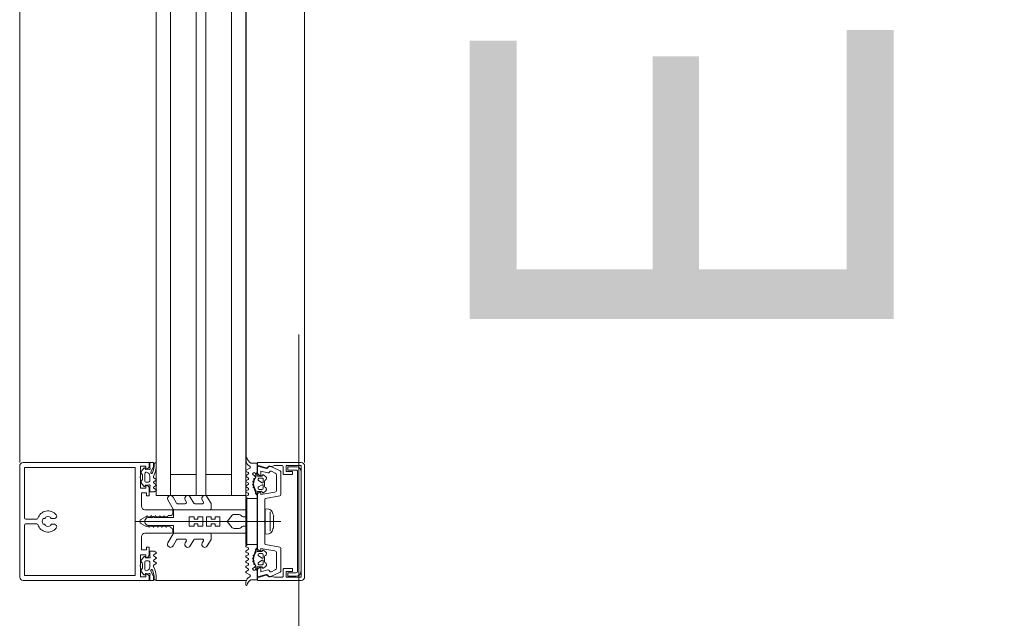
# Model space of a CAD drawing. Header units: centimetres. Extents: x -1631 to 1829, y -257 to 3158.
# Tile 15 of 129: x -567 to -526, y 1385 to 1410. Entities that reach past the tile are written whole.
import ezdxf

# ---------------------------------------------------------------- set-up
doc = ezdxf.new("R2010")
doc.units = ezdxf.units.CM
doc.linetypes.add('Dash', pattern=[60, 30, -30])
doc.linetypes.add('Ponad', pattern=[39.688, 23.813, -15.875])
for name, color, linetype, lineweight in [('A-DETL', 90, 'Continuous', 9), ('A-DETL-GENF', 92, 'Continuous', 9), ('A-FLOR-OVHD', 1, 'Ponad', 9), ('A-GLAZ-CURT', 52, 'Continuous', 9), ('A-GLAZ-CWMG', 51, 'Continuous', 9), ('G-ANNO-TEXT', 231, 'Continuous', 13)]:
    doc.layers.add(name, color=color, linetype=linetype, lineweight=lineweight)
doc.styles.add('Arial', font='arial.ttf', dxfattribs={"width": 0.9, "height": 18})

# ---------------------------------------------------------------- blocks, each defined once
blk = doc.blocks.new('Rectangular Mullion - SI_CovCap-20mm_Tran-55mm-2281819-6_piętro IV __13_80 m_ - stan projektowany')
at = {"layer": 'A-DETL-GENF'}
for p, q in [((-2.5, 9.45), (-2.5, 7.8)), ((-2.5, 9.39), (-2.5, 4.79)), ((2.366, 9.6), (-2.35, 9.6)), ((-2.29, 9.39), (-2.29, 4.79)), ((-0.1, 8.877), (-0.1, 9.34)), ((0.1, 9.34), (0.1, 8.877)), ((2.29, 9.39), (2.29, 4.79)), ((2.5, 7.8), (2.5, 9.451)), ((2.5, 9.39), (2.5, 4.79)), ((-0.12, 8.608), (-0.12, 8.547)), ((0.12, 8.547), (0.12, 8.608)), ((-0.12, 8.253), (-0.12, 8.128)), ((0.12, 8.128), (0.12, 8.253)), ((0, -1.485), (0, 4.678)), ((-2.26, 4.327), (-2.136, 4.43)), ((-2.221, 4.258), (-2.256, 4.278)), ((-2.043, 4.28), (-1.716, 4.28)), ((-2.022, 4.419), (-2.014, 4.409)), ((-1.975, 4.39), (-1.783, 4.39)), ((-1.745, 4.409), (-1.737, 4.419)), ((-1.669, 4.238), (-1.669, 4.13)), ((-1.623, 4.43), (-1.499, 4.327)), ((-1.503, 4.278), (-1.538, 4.258)), ((-0.501, 4.28), (-0.501, 3.15)), ((-0.076, 4.269), (-0.051, 4.283)), ((0.074, 4.269), (0.049, 4.283)), ((0.499, 3.15), (0.499, 4.28)), ((1.623, 4.43), (1.499, 4.327)), ((1.503, 4.278), (1.538, 4.258)), ((1.669, 4.238), (1.669, 4.13)), ((2.043, 4.28), (1.716, 4.28)), ((1.745, 4.409), (1.737, 4.419)), ((1.975, 4.39), (1.783, 4.39)), ((2.022, 4.419), (2.014, 4.409)), ((2.26, 4.327), (2.136, 4.43)), ((2.221, 4.258), (2.256, 4.278)), ((-2.35, 3.918), (-2.479, 3.918)), ((-2.372, 3.801), (-2.471, 3.801)), ((-2.088, 4.025), (-2.309, 3.927)), ((-1.904, 3.918), (-2.045, 3.865)), ((-1.717, 4.08), (-1.939, 4.08)), ((-1.795, 3.813), (-1.843, 3.896)), ((-1.695, 3.897), (-1.743, 3.813)), ((-1.575, 3.813), (-1.624, 3.897)), ((-1.475, 3.897), (-1.522, 3.816)), ((-1.354, 3.813), (-1.402, 3.897)), ((-0.211, 3.925), (-0.186, 3.94)), ((-0.186, 3.894), (-0.211, 3.908)), ((-0.176, 3.957), (-0.176, 4.096)), ((0.174, 3.957), (0.174, 4.096)), ((0.209, 3.925), (0.184, 3.94)), ((0.184, 3.894), (0.209, 3.908)), ((1.354, 3.813), (1.402, 3.897)), ((1.475, 3.897), (1.522, 3.816)), ((1.575, 3.813), (1.624, 3.897)), ((1.695, 3.897), (1.743, 3.813)), ((1.717, 4.08), (1.939, 4.08)), ((1.795, 3.813), (1.843, 3.896)), ((1.904, 3.918), (2.045, 3.865)), ((2.088, 4.025), (2.309, 3.927)), ((2.35, 3.918), (2.479, 3.918)), ((2.372, 3.801), (2.471, 3.801)), ((-0.776, 2.937), (-1.038, 3.088)), ((-0.913, 3.305), (-0.526, 3.081)), ((-0.501, 3.038), (-0.501, 1.517)), ((-0.451, 3.1), (-0.351, 3.1)), ((0.365, 3.1), (0.45, 3.1)), ((0.499, 3.038), (0.499, 1.517)), ((0.912, 3.305), (0.524, 3.081)), ((0.774, 2.937), (1.037, 3.088)), ((-0.913, 2.575), (-0.826, 2.524)), ((-0.751, 2.568), (-0.751, 2.894)), ((0.749, 2.568), (0.749, 2.894)), ((0.912, 2.575), (0.824, 2.524)), ((-0.776, 2.207), (-1.038, 2.358)), ((-0.751, 1.842), (-0.751, 2.164)), ((0.749, 1.842), (0.749, 2.164)), ((0.774, 2.207), (1.037, 2.358)), ((-0.913, 1.849), (-0.826, 1.799)), ((0.912, 1.849), (0.824, 1.799)), ((-0.762, 1.474), (-1.038, 1.633)), ((-0.551, 1.467), (-0.737, 1.467)), ((0.549, 1.467), (0.736, 1.467)), ((0.761, 1.474), (1.037, 1.633)), ((-0.301, 0.498), (-0.301, 0.283)), ((0.299, 0.498), (0.299, 0.283)), ((-2.599, -0.001), (-2.687, -0.001)), ((-2.175, -0.018), (-2.263, -0.17)), ((-2.073, -0.102), (-2.124, -0.017)), ((-1.955, -0.017), (-2.005, -0.102)), ((-1.975, -0.31), (-1.947, -0.359)), ((-1.853, -0.102), (-1.903, -0.017)), ((-1.828, -0.377), (-1.827, -0.362)), ((-1.786, -0.34), (-1.768, -0.351)), ((-1.736, -0.017), (-1.785, -0.102)), ((-1.722, -0.333), (-1.717, -0.32)), ((-1.634, -0.103), (-1.684, -0.017)), ((-1.668, -0.308), (-1.653, -0.322)), ((-1.605, -0.317), (-1.597, -0.304)), ((-1.516, -0.017), (-1.565, -0.102)), ((-1.546, -0.306), (-1.536, -0.323)), ((-1.487, -0.331), (-1.476, -0.321)), ((-1.414, -0.103), (-1.464, -0.017)), ((-1.427, -0.336), (-1.422, -0.356)), ((-1.379, -0.375), (-1.366, -0.368)), ((-1.296, -0.017), (-1.345, -0.103)), ((-1.196, -0.098), (-1.244, -0.017)), ((-1.075, -0.016), (-1.123, -0.099)), ((1.075, -0.016), (1.123, -0.099)), ((1.196, -0.098), (1.244, -0.017)), ((1.296, -0.017), (1.345, -0.103)), ((1.379, -0.375), (1.366, -0.368)), ((1.414, -0.103), (1.464, -0.017)), ((1.427, -0.336), (1.422, -0.356)), ((1.487, -0.331), (1.476, -0.321)), ((1.516, -0.017), (1.565, -0.102)), ((1.546, -0.306), (1.536, -0.323)), ((1.605, -0.317), (1.597, -0.304)), ((1.634, -0.103), (1.684, -0.017)), ((1.668, -0.308), (1.653, -0.322)), ((1.722, -0.333), (1.717, -0.32)), ((1.736, -0.017), (1.785, -0.102)), ((1.786, -0.34), (1.768, -0.351)), ((1.828, -0.377), (1.827, -0.362)), ((1.853, -0.102), (1.903, -0.017)), ((1.975, -0.31), (1.947, -0.359)), ((1.955, -0.017), (2.005, -0.102)), ((2.073, -0.102), (2.124, -0.017)), ((2.175, -0.018), (2.263, -0.17)), ((2.599, -0.001), (2.687, -0.001)), ((-1.882, -0.42), (-2.01, -0.42)), ((-2.01, -0.48), (-1.95, -0.48)), ((-1.978, -0.754), (-1.896, -0.851)), ((-1.84, -0.69), (-1.84, -0.57)), ((-1.79, -0.52), (-1.762, -0.52)), ((-1.67, -0.74), (-1.79, -0.74)), ((-1.736, -0.535), (-1.644, -0.695)), ((-1.715, -0.8), (-1.485, -0.8)), ((-1.556, -0.695), (-1.464, -0.535)), ((-1.41, -0.74), (-1.53, -0.74)), ((-1.438, -0.52), (-1.41, -0.52)), ((-1.36, -0.57), (-1.36, -0.69)), ((-1.304, -0.851), (-1.222, -0.754)), ((-1.249, -0.48), (-1.184, -0.48)), ((-0.953, -0.815), (-0.025, -0.815)), ((0.025, -0.815), (0.953, -0.815)), ((1.249, -0.48), (1.184, -0.48)), ((1.304, -0.851), (1.222, -0.754)), ((1.36, -0.57), (1.36, -0.69)), ((1.438, -0.52), (1.41, -0.52)), ((1.41, -0.74), (1.53, -0.74)), ((1.556, -0.695), (1.464, -0.535)), ((1.715, -0.8), (1.485, -0.8)), ((1.736, -0.535), (1.644, -0.695)), ((1.67, -0.74), (1.79, -0.74)), ((1.79, -0.52), (1.762, -0.52)), ((1.84, -0.69), (1.84, -0.57)), ((1.882, -0.42), (2.01, -0.42)), ((1.978, -0.754), (1.896, -0.851)), ((2.01, -0.48), (1.95, -0.48)), ((-2.344, -1.034), (-2.145, -1.461)), ((-2.055, -1.252), (-2.131, -1.089)), ((-1.09, -1.449), (-0.982, -0.84)), ((0.408, -1.036), (-0.408, -1.036)), ((-0.225, -1.183), (0.225, -1.183)), ((0.982, -0.84), (1.09, -1.449)), ((2.131, -1.089), (2.055, -1.252)), ((2.145, -1.461), (2.344, -1.034)), ((-2.32, -1.59), (-2.04, -1.59)), ((-2.1, -1.49), (-1.139, -1.49)), ((-1.342, -1.31), (-1.964, -1.31)), ((1.139, -1.49), (2.1, -1.49)), ((1.964, -1.31), (1.342, -1.31)), ((2.04, -1.59), (2.32, -1.59)), ((2.35, -2.5), (-2.35, -2.5)), ((2.135, -2.195), (-2.135, -2.195)), ((-2.125, -2.345), (2.125, -2.345))]:
    blk.add_line(p, q, dxfattribs=at)
at = {"layer": 'A-DETL-GENF', "flags": 128}
for points in [[(-0.15, 9.39), (-2.29, 9.39), (-2.29, 7.8)], [(2.29, 7.8), (2.29, 9.39), (0.15, 9.39)], [(-2.501, 4.9), (-2.501, 4.1), (-2.311, 4.1), (-2.231, 4.18), (-2.231, 4.24), (-2.351, 4.24), (-2.351, 4.47), (-1.906, 4.47)], [(-2.291, 4.9), (-2.291, 4.7), (2.289, 4.7), (2.289, 4.9)], [(1.904, 4.47), (2.349, 4.47), (2.349, 4.24), (2.23, 4.24), (2.23, 4.18), (2.31, 4.1), (2.499, 4.1), (2.499, 4.9)], [(-1.856, 4.47), (-1.411, 4.47), (-1.411, 4.24), (-1.53, 4.24), (-1.53, 4.18), (-1.45, 4.1), (-1.091, 4.1), (-1.091, 4.22), (-1.211, 4.22), (-1.211, 4.43), (-0.651, 4.43)], [(-0.265, 0.575), (-0.001, 0.797), (-0.001, 1.097), (-0.201, 1.097), (-0.201, 1.297), (-0.101, 1.297), (-0.101, 1.463), (-0.201, 1.463), (-0.201, 1.663), (-0.001, 1.663), (-0.001, 1.83), (-0.201, 1.83), (-0.201, 2.03), (-0.101, 2.03), (-0.101, 2.197), (-0.201, 2.197), (-0.201, 2.397), (-0.001, 2.397), (-0.001, 4.297), (-0.001, 2.397), (0.199, 2.397), (0.199, 2.197), (0.099, 2.197), (0.099, 2.03), (0.199, 2.03), (0.199, 1.83), (-0.001, 1.83), (-0.001, 1.663), (0.199, 1.663), (0.199, 1.463), (0.099, 1.463), (0.099, 1.297), (0.199, 1.297), (0.199, 1.097), (-0.001, 1.097), (-0.001, 0.797), (0.264, 0.575)], [(-0.251, 3.2), (-0.251, 3.29), (-0.201, 3.32), (-0.201, 3.441), (-0.251, 3.47), (-0.201, 3.499), (-0.201, 3.621), (-0.251, 3.65), (-0.201, 3.679), (-0.201, 3.801), (-0.251, 3.83), (-0.201, 3.859), (-0.201, 3.981), (-0.251, 4.01), (-0.201, 4.039), (-0.201, 4.161), (-0.251, 4.19), (-0.2, 4.219), (-0.2, 4.255), (-0.088, 4.45)], [(0.087, 4.45), (0.199, 4.255), (0.199, 4.129), (0.249, 4.1), (0.199, 4.071), (0.199, 3.949), (0.249, 3.92), (0.199, 3.891), (0.199, 3.769), (0.249, 3.74), (0.199, 3.711), (0.199, 3.589), (0.249, 3.56), (0.199, 3.531), (0.199, 3.409), (0.249, 3.38), (0.199, 3.351), (0.199, 3.23), (0.252, 3.2)], [(0.649, 4.43), (1.209, 4.43), (1.209, 4.22), (1.089, 4.22), (1.089, 4.1), (1.449, 4.1), (1.529, 4.18), (1.529, 4.24), (1.409, 4.24), (1.409, 4.47), (1.855, 4.47)], [(-2.499, 3.938), (-2.499, 4.08), (-2.298, 4.08), (-2.247, 4.067)], [(-1.512, 4.067), (-1.461, 4.08), (-1.259, 4.08), (-1.259, 3.888), (-1.302, 3.813)], [(-0.201, 0.11), (-0.201, -0.003), (-0.501, -0.003), (-0.501, 3.067), (-0.176, 3.067), (-0.176, 3.876)], [(0.199, 0.11), (0.199, -0.003), (0.499, -0.003), (0.499, 3.067), (0.174, 3.067), (0.174, 3.876)], [(1.512, 4.067), (1.461, 4.08), (1.259, 4.08), (1.259, 3.888), (1.302, 3.813)], [(2.499, 3.938), (2.499, 4.08), (2.298, 4.08), (2.247, 4.067)], [(-2.48, -0.211), (-2.48, -0.48), (-2.07, -0.48)], [(-1.203, -0.42), (-1.325, -0.42), (-1.322, -0.394), (-1.195, -0.41)], [(-1.115, -0.48), (-0.98, -0.48), (-0.98, -0.09), (-1.023, -0.016)], [(1.115, -0.48), (0.98, -0.48), (0.98, -0.09), (1.023, -0.016)], [(1.203, -0.42), (1.325, -0.42), (1.322, -0.394), (1.195, -0.41)], [(2.48, -0.211), (2.48, -0.48), (2.07, -0.48)], [(-2.5, -2.35), (-2.5, -0.5), (-2.39, -0.5), (-2.273, -0.858)], [(-2.058, -0.934), (-2.136, -0.64), (-1.95, -0.64), (-1.95, -0.58), (-2.03, -0.5), (-2.35, -0.5), (-2.25, -0.874)], [(-1.92, -0.667), (-1.92, -0.68), (-1.97, -0.709)], [(-1.23, -0.709), (-1.28, -0.68), (-1.28, -0.667)], [(1.244, -1.227), (1.14, -0.64), (1.25, -0.64), (1.25, -0.58), (1.17, -0.5), (-1.17, -0.5), (-1.25, -0.58), (-1.25, -0.64), (-1.14, -0.64), (-1.244, -1.227)], [(0.52, -0.974), (0.54, -0.821), (-0.54, -0.821), (-0.52, -0.974)], [(1.23, -0.709), (1.28, -0.68), (1.28, -0.667)], [(1.92, -0.667), (1.92, -0.68), (1.97, -0.709)], [(2.25, -0.874), (2.35, -0.5), (2.03, -0.5), (1.95, -0.58), (1.95, -0.64), (2.136, -0.64), (2.058, -0.934)], [(2.273, -0.858), (2.39, -0.5), (2.5, -0.5), (2.5, -2.35)], [(-2.34, -1.001), (-2.34, -1.106), (-2.37, -1.224), (-2.37, -1.539)], [(2.37, -1.54), (2.37, -1.224), (2.34, -1.106), (2.34, -1.001)], [(-1.99, -1.64), (-1.99, -1.99), (-2.12, -1.99), (-2.12, -1.72), (-2.37, -1.72), (-2.37, -2.35), (2.37, -2.35), (2.37, -1.72), (2.12, -1.72), (2.12, -1.99), (1.99, -1.99), (1.99, -1.64)], [(-2.185, -2.145), (-2.185, -1.785), (-2.325, -1.785), (-2.325, -2.145)], [(2.325, -2.145), (2.325, -1.785), (2.185, -1.785), (2.185, -2.145)]]:
    blk.add_lwpolyline(points, dxfattribs=at)
for points in [[(0.97, 0), (-0.97, 0), (-0.97, -0.04), (0.97, -0.04)], [(0.97, -0.04), (-0.97, -0.04), (-0.97, -0.49), (0.97, -0.49)]]:
    blk.add_lwpolyline(points, close=True, dxfattribs=at)
at = {"layer": 'A-DETL-GENF'}
for centre, radius, start, end in [((-2.35, 9.45), 0.15, 90.0003, 179.9997), ((-0.15, 9.34), 0.05, 0.0077, 89.9923), ((0.15, 9.34), 0.05, 89.9791, 180.0209), ((2.35, 9.451), 0.15, 0.1055, 83.878), ((0, 8.4), 0.45, 107.4982, 231.0552), ((-0.15, 8.877), 0.05, 287.4982, 0), ((0.15, 8.877), 0.05, 180, 252.583), ((0, 8.4), 0.45, 308.9448, 72.583), ((0, 8.4), 0.21, 143.7768, 216.2232), ((-0.15, 8.547), 0.03, 229.6807, 0), ((0, 8.4), 0.24, 60, 120), ((0.15, 8.547), 0.03, 180, 310.3193), ((0, 8.4), 0.21, 323.7768, 36.2232), ((-0.22, 8.128), 0.1, 231.0552, 0), ((-0.15, 8.253), 0.03, 0, 130.3193), ((0.15, 8.253), 0.03, 49.6807, 180), ((0.22, 8.128), 0.1, 180, 308.9448), ((-2.241, 4.304), 0.03, 128.5798, 239.9915), ((-2.231, 4.24), 0.02, 346.6587, 60.0171), ((-1.942, 4.172), 0.277, 166.6587, 194.3746), ((-2.085, 4.368), 0.08, 38.8475, 129.685), ((-1.94, 4.228), 0.148, 172.4164, 270.2404), ((-2.04, 4.23), 0.0496, 92.7559, 159.6878), ((-1.975, 4.44), 0.05, 218.8475, 270), ((-1.881, 4.465), 0.0255, 12.35, 167.65), ((-1.783, 4.44), 0.05, 270, 321.1528), ((-1.674, 4.368), 0.08, 50.315, 141.1528), ((-1.719, 4.23), 0.0499, 9.2263, 86.9893), ((-1.817, 4.172), 0.277, 345.6254, 13.341), ((-1.528, 4.24), 0.02, 119.9847, 193.341), ((-1.518, 4.304), 0.03, 300.0085, 51.4202), ((-0.65, 4.28), 0.15, 359.9706, 90.0294), ((0.024, 4.096), 0.2, 120, 180), ((0, 4.401), 0.1, 28.7984, 151.2016), ((-0.001, 4.197), 0.1, 90, 120), ((-0.001, 4.197), 0.1, 60, 90), ((-0.026, 4.096), 0.2, 360, 60), ((0.649, 4.28), 0.15, 89.9706, 180.0294), ((1.518, 4.304), 0.03, 128.5798, 239.9915), ((1.528, 4.24), 0.02, 346.659, 60.0153), ((1.817, 4.172), 0.277, 166.659, 194.3746), ((1.674, 4.368), 0.08, 38.8472, 129.685), ((1.719, 4.23), 0.0499, 93.0107, 170.7737), ((1.783, 4.44), 0.05, 218.8472, 270), ((1.88, 4.465), 0.0255, 12.35, 167.65), ((1.94, 4.228), 0.148, 269.7596, 7.5836), ((1.975, 4.44), 0.05, 270, 321.1525), ((2.085, 4.368), 0.08, 50.315, 141.1525), ((2.04, 4.23), 0.0496, 20.3122, 87.2441), ((1.942, 4.172), 0.277, 345.6254, 13.3413), ((2.231, 4.24), 0.02, 119.9829, 193.3413), ((2.241, 4.304), 0.03, 300.0085, 51.4202), ((-2.479, 3.938), 0.02, 180.0007, 269.9993), ((-2.434, 3.831), 0.059, 88.5974, 194.6036), ((-2.471, 3.821), 0.02, 194.6036, 270), ((-2.426, 4.822), 0.933, 269.587, 293.0035), ((-2.398, 4.798), 0.997, 271.4989, 290.69), ((-2.35, 4.018), 0.1, 270.0001, 294), ((-2.239, 4.096), 0.03, 255.4027, 14.3746), ((-2.074, 3.995), 0.0337, 293.0035, 114), ((-1.887, 3.871), 0.05, 30.069, 110.536), ((-1.769, 3.828), 0.03, 210.0871, 329.9129), ((-1.72, 4.13), 0.0502, 273.3323, 359.7322), ((-1.66, 3.878), 0.0402, 27.7922, 152.3701), ((-1.549, 3.828), 0.0299, 210.122, 335.064), ((-1.52, 4.096), 0.03, 165.6254, 284.5942), ((-1.439, 3.877), 0.0414, 28.176, 151.824), ((-1.328, 3.828), 0.0301, 210.1258, 329.8742), ((-0.206, 3.917), 0.01, 120.0303, 239.9802), ((-0.196, 3.957), 0.02, 300.0303, 360), ((-0.196, 3.876), 0.02, 360, 59.9802), ((0.194, 3.957), 0.02, 180, 239.9697), ((0.194, 3.876), 0.02, 120.0198, 180), ((0.204, 3.917), 0.01, 300.0198, 59.9697), ((1.328, 3.828), 0.0301, 210.1258, 329.8742), ((1.439, 3.877), 0.0414, 28.176, 151.824), ((1.52, 4.096), 0.03, 255.4058, 14.3746), ((1.549, 3.828), 0.0299, 204.936, 329.878), ((1.66, 3.878), 0.0402, 27.6299, 152.2078), ((1.72, 4.13), 0.0502, 180.2678, 266.6677), ((1.769, 3.828), 0.03, 210.0871, 329.9129), ((1.887, 3.871), 0.05, 69.464, 149.931), ((2.074, 3.995), 0.0337, 66, 246.9965), ((2.398, 4.798), 0.997, 249.31, 268.5011), ((2.426, 4.822), 0.933, 246.9965, 270.413), ((2.239, 4.096), 0.03, 165.6254, 284.5973), ((2.35, 4.018), 0.1, 246, 269.9999), ((2.434, 3.831), 0.059, 345.3964, 91.4026), ((2.471, 3.821), 0.02, 270, 345.3964), ((2.479, 3.938), 0.02, 270.0007, 359.9993), ((-0.976, 3.197), 0.125, 60, 240), ((-0.801, 2.894), 0.05, 360, 60), ((-0.551, 3.038), 0.05, 360, 60), ((-0.451, 3.15), 0.05, 179.9899, 270.0101), ((-0.351, 3.2), 0.0999, 269.9704, 0.0296), ((0.375, 3.225), 0.126, 191.5693, 265.5931), ((0.449, 3.15), 0.05, 270.9313, 359.9852), ((0.549, 3.038), 0.05, 120, 180), ((0.799, 2.894), 0.05, 120, 180), ((0.974, 3.197), 0.125, 300, 120), ((-0.976, 2.467), 0.125, 60, 240), ((-0.801, 2.568), 0.05, 240, 360), ((0.799, 2.568), 0.05, 180, 300), ((0.974, 2.467), 0.125, 300, 120), ((-0.801, 2.164), 0.05, 360, 60), ((0.799, 2.164), 0.05, 120, 180), ((-0.976, 1.741), 0.125, 60, 240), ((-0.801, 1.842), 0.05, 240, 360), ((0.799, 1.842), 0.05, 180, 300), ((0.974, 1.741), 0.125, 300, 120), ((-0.737, 1.517), 0.05, 240, 270), ((-0.551, 1.517), 0.05, 270, 360), ((0.549, 1.517), 0.05, 180, 270), ((0.736, 1.517), 0.05, 270, 300), ((-0.201, 0.498), 0.1, 130, 180), ((0.199, 0.498), 0.1, 0, 50), ((-0.201, 0.283), 0.1, 180, 240), ((-0.301, 0.11), 0.1, 360, 60), ((0.299, 0.11), 0.1, 120, 180), ((0.199, 0.283), 0.1, 300, 360), ((-2.687, -0.031), 0.03, 89.9022, 261.6433), ((-2.733, -0.343), 0.286, 27.5921, 81.6433), ((-2.599, -0.201), 0.2, 80.4545, 89.9022), ((-2.614, -0.291), 0.291, 25.3637, 80.4545), ((-2.306, -0.145), 0.05, 205.3637, 330.1649), ((-2.149, -0.033), 0.03, 30.7154, 150.1649), ((-2.01, -0.355), 0.065, 90, 270), ((-2.039, -0.078), 0.0417, 215.132, 324.868), ((-2.01, -0.33), 0.04, 29.9937, 90), ((-1.929, -0.032), 0.03, 30.5887, 149.5346), ((-1.861, -0.309), 0.1, 210.0023, 269.1728), ((-1.882, -0.37), 0.05, 270, 305.0779), ((-1.862, -0.375), 0.0339, 269.1783, 356.9975), ((-1.819, -0.078), 0.0415, 215.012, 324.988), ((-1.6, -0.771), 0.44, 54.1588, 125.0779), ((-1.8, -0.364), 0.0272, 60.011, 176.9853), ((-1.752, -0.323), 0.0316, 240.007, 341.9967), ((-1.71, -0.032), 0.03, 30.1448, 149.5346), ((-1.689, -0.329), 0.03, 45.0005, 162.0009), ((-1.631, -0.299), 0.0316, 224.991, 327.0104), ((-1.6, -0.077), 0.043, 217.8436, 323.8234), ((-1.572, -0.321), 0.03, 30.0003, 146.9985), ((-1.508, -0.307), 0.0316, 210.0026, 311.9974), ((-1.49, -0.032), 0.03, 30.3449, 149.5346), ((-1.456, -0.343), 0.03, 14.9955, 132.0028), ((-1.393, -0.348), 0.03, 195.0015, 296.9968), ((-1.38, -0.079), 0.0419, 215.4665, 324.6999), ((-1.352, -0.394), 0.03, 0.0112, 116.991), ((-1.325, -0.39), 0.03, 234.1588, 270), ((-1.27, -0.033), 0.03, 30.3446, 149.7685), ((-1.159, -0.08), 0.0416, 206.9541, 331.568), ((-1.195, -0.46), 0.05, 7.1737, 90.0088), ((-1.049, -0.031), 0.03, 29.7965, 150.132), ((1.049, -0.031), 0.03, 29.868, 150.2035), ((1.159, -0.08), 0.0416, 208.432, 333.0459), ((1.195, -0.46), 0.05, 89.9912, 172.8263), ((1.27, -0.033), 0.03, 30.2315, 149.6554), ((1.352, -0.394), 0.03, 63.009, 179.9888), ((1.325, -0.39), 0.03, 270, 305.8412), ((1.6, -0.771), 0.44, 54.9221, 125.8412), ((1.38, -0.079), 0.0419, 215.3001, 324.5335), ((1.393, -0.348), 0.03, 243.0032, 344.9985), ((1.456, -0.343), 0.03, 47.9972, 165.0045), ((1.49, -0.032), 0.03, 30.4654, 149.6551), ((1.508, -0.307), 0.0316, 228.0026, 329.9974), ((1.572, -0.321), 0.03, 33.0015, 149.9997), ((1.6, -0.077), 0.043, 216.1766, 322.1564), ((1.631, -0.299), 0.0316, 212.9896, 315.009), ((1.689, -0.329), 0.03, 17.9991, 134.9995), ((1.71, -0.032), 0.03, 30.4654, 149.8552), ((1.752, -0.323), 0.0316, 198.0033, 299.993), ((1.819, -0.078), 0.0415, 215.012, 324.988), ((1.8, -0.364), 0.0272, 3.0147, 119.989), ((1.862, -0.375), 0.0339, 183.0025, 270.8217), ((1.882, -0.37), 0.05, 234.9221, 270), ((1.861, -0.309), 0.1, 270.8272, 329.9977), ((1.929, -0.032), 0.03, 30.4654, 149.4113), ((2.01, -0.33), 0.04, 90, 150.0063), ((2.039, -0.078), 0.0417, 215.132, 324.868), ((2.01, -0.355), 0.065, 270, 90), ((2.149, -0.033), 0.03, 29.8351, 149.2846), ((2.306, -0.145), 0.05, 209.8351, 334.6363), ((2.614, -0.291), 0.291, 99.5455, 154.6363), ((2.733, -0.343), 0.286, 98.3567, 152.4079), ((2.599, -0.201), 0.2, 90.0978, 99.5455), ((2.687, -0.031), 0.03, 278.3567, 90.0978), ((-2.04, -0.48), 0.03, 0, 180), ((-1.955, -0.735), 0.03, 120.0049, 219.9897), ((-1.95, -0.51), 0.03, 0.0185, 89.0948), ((-1.616, -0.589), 0.314, 165.4979, 194.5021), ((-1.835, -0.8), 0.08, 219.9967, 337.3844), ((-1.79, -0.57), 0.05, 89.9897, 180.0103), ((-1.79, -0.69), 0.05, 179.9899, 270.0101), ((-1.762, -0.55), 0.03, 29.9936, 90.0121), ((-1.715, -0.85), 0.05, 90.0003, 157.3776), ((-1.67, -0.71), 0.03, 269.9936, 30.0024), ((-1.53, -0.71), 0.03, 150.0027, 270.0013), ((-1.485, -0.85), 0.05, 22.6209, 90.0012), ((-1.438, -0.55), 0.03, 89.9893, 150.005), ((-1.365, -0.8), 0.08, 202.6228, 319.9969), ((-1.41, -0.57), 0.05, 0.009, 89.991), ((-1.41, -0.69), 0.05, 270.0092, 359.9908), ((-1.584, -0.589), 0.314, 345.517, 13.1975), ((-1.249, -0.51), 0.03, 90, 193.1975), ((-1.245, -0.735), 0.03, 319.9887, 60.0017), ((-1.203, -0.453), 0.033, 305.0901, 90), ((-1.115, -0.45), 0.03, 187.1885, 269.997), ((-0.953, -0.845), 0.03, 90, 170), ((0, -0.821), 0.0256, 12.6804, 167.3196), ((0.953, -0.845), 0.03, 10, 90), ((1.115, -0.45), 0.03, 270.003, 352.8115), ((1.203, -0.453), 0.033, 90, 234.9099), ((1.245, -0.735), 0.03, 119.9983, 220.0113), ((1.249, -0.51), 0.03, 346.8025, 90), ((1.584, -0.589), 0.314, 166.8025, 194.483), ((1.365, -0.8), 0.08, 220.0031, 337.3772), ((1.41, -0.57), 0.05, 90.009, 179.991), ((1.41, -0.69), 0.05, 180.0092, 269.9908), ((1.438, -0.55), 0.03, 29.995, 90.0107), ((1.485, -0.85), 0.05, 89.9988, 157.3791), ((1.53, -0.71), 0.03, 269.9987, 29.9973), ((1.67, -0.71), 0.03, 149.9976, 270.0064), ((1.715, -0.85), 0.05, 22.6224, 89.9997), ((1.762, -0.55), 0.03, 89.9879, 150.0064), ((1.835, -0.8), 0.08, 202.6156, 320.0033), ((1.79, -0.57), 0.05, 359.9897, 90.0103), ((1.79, -0.69), 0.05, 269.9899, 0.0101), ((1.95, -0.51), 0.03, 90.9052, 179.9815), ((1.616, -0.589), 0.314, 345.4979, 14.5021), ((1.955, -0.735), 0.03, 320.0103, 59.9951), ((2.04, -0.48), 0.03, 0, 180), ((-2.29, -1.009), 0.06, 98.4417, 205), ((-2.27, -1.001), 0.07, 120.0064, 180), ((-2.34, -0.88), 0.07, 300.0064, 18), ((-2.308, -0.89), 0.06, 278.4417, 15), ((-2.077, -1.064), 0.06, 108.8192, 205), ((-2.116, -0.95), 0.06, 288.8192, 15), ((-1.964, -1.21), 0.1, 205, 270), ((-1.342, -1.21), 0.1, 270, 350), ((-0.307, -0.921), 0.22, 193.9707, 242.728), ((0, -0.291), 0.921, 243.7078, 255.8284), ((0, -0.291), 0.92, 284.1683, 296.293), ((0.307, -0.921), 0.22, 297.2746, 346.0268), ((1.342, -1.21), 0.1, 190, 270), ((1.964, -1.21), 0.1, 270, 335), ((2.116, -0.95), 0.06, 165, 251.1808), ((2.077, -1.064), 0.06, 335, 71.1808), ((2.308, -0.89), 0.06, 165, 261.5583), ((2.34, -0.88), 0.07, 162, 239.9983), ((2.29, -1.009), 0.06, 335, 81.5583), ((2.27, -1.001), 0.07, 0, 59.9983), ((-2.319, -1.539), 0.0512, 180.5709, 268.6482), ((-2.1, -1.44), 0.05, 205, 270), ((-2.04, -1.64), 0.05, 0, 90.0001), ((-1.139, -1.44), 0.05, 270, 350), ((1.139, -1.44), 0.05, 190, 270), ((2.04, -1.64), 0.05, 89.9981, 180.0017), ((2.1, -1.44), 0.05, 270, 335), ((2.32, -1.54), 0.0498, 269.8262, 0.1735), ((-2.35, -2.35), 0.15, 179.9938, 270.0062), ((-2.125, -2.145), 0.2, 179.9718, 270.0352), ((-2.135, -2.145), 0.0499, 179.8796, 270.0225), ((2.125, -2.144), 0.2, 270.0295, 359.9723), ((2.135, -2.144), 0.0501, 270.0875, 359.9336), ((2.35, -2.35), 0.15, 270.0494, 359.9506)]:
    blk.add_arc(centre, radius, start, end, dxfattribs=at)
blk = doc.blocks.new('Schueco_FWS-Glazing1 - SI_38mm_TripGlz 2-2613228-6_piętro IV __13_80 m_ - stan projektowany')
at = {"layer": 'A-GLAZ-CURT'}
for p, q in [((18.4, 0), (-18.4, 0)), ((-18.4, 0), (-18.4, -3.8)), ((18.4, -3.8), (18.4, 0)), ((-18.4, -3.8), (18.4, -3.8))]:
    blk.add_line(p, q, dxfattribs=at)
at = {"layer": 'A-GLAZ-CURT', "lineweight": 13}
for p, q in [((-18.4, -0.6), (18.4, -0.6)), ((-17.5, -0.6), (-17.5, -1.7)), ((17.5, -0.6), (17.5, -1.7)), ((-18.4, -1.7), (18.4, -1.7)), ((-18.4, -2.1), (18.4, -2.1)), ((-17.5, -2.1), (-17.5, -3.2)), ((17.5, -2.1), (17.5, -3.2)), ((-18.4, -3.2), (18.4, -3.2))]:
    blk.add_line(p, q, dxfattribs=at)
blk = doc.blocks.new('Rectangular Mullion - Schueco_FWS-50-SI_Tran_CovCap-20mm_Tran-55mm-2293422-6_piętro IV __13_80 m_ - stan projektowany')
at = {"layer": 'A-GLAZ-CWMG'}
for p, q in [((-567.473, 1425.326), (-567.473, 1391.326)), ((-557.863, 1391.326), (-557.863, 1425.326)), ((-555.373, 1391.326), (-555.373, 1425.326)), ((-557.873, 1386.326), (-561.673, 1386.326))]:
    blk.add_line(p, q, dxfattribs=at)

msp = doc.modelspace()

# ---------------------------------------------------------------- linework, layer by layer
at = {"layer": 'A-DETL', "linetype": 'Dash', "lineweight": 25}
for points, knots in [([(-555.623, 1472.575), (-478.908, 1472.575), (-476.079, 1472.575), (-439.123, 1472.575), (-439.123, 1435.619), (-439.123, 1432.79), (-439.123, 1329.11), (-439.123, 1326.281), (-439.123, 1289.326), (-402.167, 1289.326), (-399.339, 1289.326), (54.377, 1289.326), (347.204, 1289.326), (391.666, 1289.326), (418.55, 1316.21), (413.877, 1393.928), (413.877, 1663.126)], [0, 0, 0, 0, 1.274059, 2.1133, 2.95254, 4.521491, 5.717221, 7.286172, 8.125412, 8.964652, 14.361634, 22.556861, 31.207392, 35.311818, 37.065318, 41.276562, 41.276562, 41.276562, 41.276562]), ([(-561.623, 233.023), (-511.606, 233.023), (-497.781, 233.023), (-439.123, 233.023), (-439.123, 251.363), (-439.123, 296.623), (-439.123, 1289.326), (-439.123, 1326.281), (-439.123, 1329.11), (-439.123, 1432.79), (-439.123, 1435.619), (-439.123, 1472.575), (-476.079, 1472.575), (-478.908, 1472.575), (-555.623, 1472.575)], [0, 0, 0, 0, 1.339676, 2.332925, 3.669947, 15.221807, 26.977257, 38.268666, 39.837617, 41.033347, 42.602298, 43.441538, 44.280778, 45.554838, 45.554838, 45.554838, 45.554838]), ([(-555.623, 1472.575), (-478.908, 1472.575), (-450.623, 1472.575), (-439.123, 1472.575), (-439.123, 1461.075), (-439.123, 1432.79), (-439.123, 1329.11), (-439.123, 1326.281), (-439.123, 1289.326), (-402.167, 1289.326), (-399.339, 1289.326), (54.377, 1289.326), (347.204, 1289.326), (391.666, 1289.326), (413.877, 1267.114), (413.877, 1211.148), (413.877, 1019.9)], [0, 0, 0, 0, 1.274059, 1.834911, 2.395763, 3.964714, 5.438832, 7.007784, 7.847024, 8.686264, 14.083246, 22.278473, 30.929004, 34.961158, 36.402966, 39.45005, 39.45005, 39.45005, 39.45005])]:
    msp.add_open_spline(points, degree=3, knots=knots, dxfattribs=at)
at = {"layer": 'A-FLOR-OVHD'}
msp.add_line((-555.623, 1833.326), (-555.623, 1383.326), dxfattribs=at)

# ---------------------------------------------------------------- block references
at = {"layer": 'A-GLAZ-CURT', "rotation": 270.0000000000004}
msp.add_blockref('Schueco_FWS-Glazing1 - SI_38mm_TripGlz 2-2613228-6_piętro IV __13_80 m_ - stan projektowany', (-557.873, 1408.326), dxfattribs=at)
at = {"layer": 'A-GLAZ-CWMG'}
msp.add_blockref('Rectangular Mullion - Schueco_FWS-50-SI_Tran_CovCap-20mm_Tran-55mm-2293422-6_piętro IV __13_80 m_ - stan projektowany', (0, 0), dxfattribs=at)
at = {"layer": 'A-GLAZ-CWMG', "extrusion": (0, 0, -1), "rotation": 269.9999999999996}
msp.add_blockref('Rectangular Mullion - SI_CovCap-20mm_Tran-55mm-2281819-6_piętro IV __13_80 m_ - stan projektowany', (557.873, 1388.826), dxfattribs=at)

# ---------------------------------------------------------------- texts
at = {"layer": 'G-ANNO-TEXT', "color": 1, "insert": (-548.366, 1395.564), "char_height": 18, "width": 46.2681, "attachment_point": 1, "rotation": 90, "line_spacing_factor": 0.936439, "style": 'Arial'}
msp.add_mtext('\\pxt6.35,12.7,19.05,25.4,31.75,38.1,44.45,50.8,57.15,63.5,69.85,76.2,82.55,88.9,95.25,101.6,107.95,114.3,120.65,127,133.35,139.7,146.05,152.4,158.75,165.1,171.45,177.8,184.15,190.5,196.85,203.2;{EI60}', dxfattribs=at)

doc.saveas('drawing.dxf')
